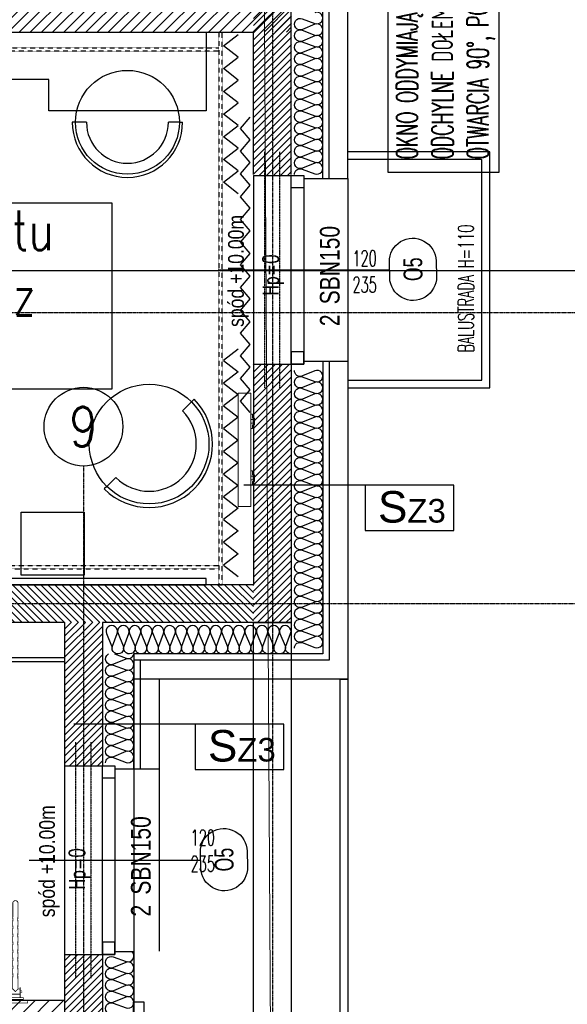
# Model space of a CAD drawing. Header units: millimetres. Extents: x 69081 to 158617, y -37521 to -9534.
# Tile 214 of 256: x 114498 to 114845, y -20803 to -20178. Entities that reach past the tile are written whole.
import ezdxf
from ezdxf.enums import TextEntityAlignment as Align

# ---------------------------------------------------------------- set-up
doc = ezdxf.new("R2010")
doc.units = ezdxf.units.MM
for name, pattern in [('CONTINOUS', [0]), ('DO', [0.8, 0.6, -0.1, 0, -0.1]), ('DP', [0.5, 0.3, -0.2]), ('HIDDEN', [0.375, 0.25, -0.125]), ('KRESKOWA-SREDNIA', [0.2, 0.12, -0.08])]:
    doc.linetypes.add(name, pattern=pattern)
for name, color, linetype in [('0_oświetlenie', 7, 'Continuous'), ('A-----SZ', 8, 'Continuous'), ('A-ARM', 8, 'Continuous'), ('A-BUD-MA-MATERIALY', 8, 'Continuous'), ('A-MEB', 8, 'Continuous'), ('A-OSI', 8, 'DO'), ('A-SCI', 7, 'Continuous'), ('A_GSA_GK', 2, 'Continuous'), ('AM DRZWI ZEWN', 1, 'Continuous'), ('BA_ARM', 8, 'Continuous'), ('BA_okn', 7, 'Continuous'), ('BA_okp', 2, 'Continuous'), ('BA_okw', 1, 'DP'), ('BA_sym', 7, 'Continuous'), ('BA_txs', 2, 'Continuous'), ('BA_WIC', 1, 'Continuous'), ('BI_sym', 7, 'Continuous'), ('BZ_sym', 7, 'Continuous'), ('BZ_WIC', 1, 'Continuous'), ('JS_OLKA KONSTR', 231, 'Continuous'), ('JS_p.poż.', 240, 'Continuous'), ('Nadproża', 5, 'DO'), ('Oddymianie', 230, 'HIDDEN'), ('podciagi i nadproza', 3, 'DP'), ('R-----OP', 1, 'Continuous')]:
    doc.layers.add(name, color=color, linetype=linetype)
doc.layers.add('IS_Grzejnik', color=15, linetype='Continuous', lineweight=5)
doc.layers.add('OPIS', color=7, linetype='Continuous', lineweight=25)
doc.styles.add('Arial', font='l_10646.ttf')
doc.styles.add('BIKTS', font='bikromsw.shx', dxfattribs={"width": 0.85})
doc.styles.add('ROMANS', font='romans.shx', dxfattribs={"height": 1})
doc.styles.add('WYM--ROMANSSHX-08', font='ROMANS.SHX', dxfattribs={"width": 0.8})

# ---------------------------------------------------------------- blocks, each defined once
blk = doc.blocks.new('poręcz60u')
at = {"layer": 'BA_ARM'}
for points, const_width in [([(-0.61, 7.77), (-0.61, -7.77), (-2.36, -7.77), (-2.36, 7.77), (-0.61, 7.77)], 0.537), ([(0, 5.08), (1.02, 5.08), (1.02, -5.08), (0, -5.08), (0, 5.08)], 0.537), ([(1.02, 3.05), (7.62, 3.05)], 0.537), ([(3.22, -3.01), (3.22, 3.05)], 0.537), ([(4.13, 3.33), (5.65, 3.33), (5.65, 3.84), (4.13, 3.84), (4.13, 3.33)], 0.108), ([(4.34, 3.86), (4.34, 3.86), (4.34, 3.92), (4.35, 3.98), (4.36, 4.03), (4.38, 4.08), (4.4, 4.13), (4.43, 4.17), (4.46, 4.22), (4.5, 4.25), (4.54, 4.29), (4.58, 4.32), (4.63, 4.35), (4.67, 4.37), (4.72, 4.39), (4.78, 4.41), (4.83, 4.41), (4.89, 4.42), (4.94, 4.41), (5, 4.41), (5.05, 4.39), (5.1, 4.37), (5.15, 4.35), (5.2, 4.32), (5.24, 4.29), (5.28, 4.25), (5.31, 4.22), (5.35, 4.17), (5.37, 4.13), (5.4, 4.08), (5.42, 4.03), (5.43, 3.98), (5.44, 3.92)], 0.108), ([(4.49, 3.85), (4.49, 3.35)], 0.108), ([(12.83, -1.68), (6.59, -1.68), (4.93, 0.05), (6.58, 1.68)], 0.537), ([(5.29, 3.85), (5.29, 3.35)], 0.108), ([(6.57, 1.69), (6.57, 3.05)], 0.537), ([(6.6, 1.68), (12.72, 1.68)], 0.537), ([(12.72, 1.63), (12.72, 1.63), (12.88, 1.62), (13.03, 1.62), (13.19, 1.61), (13.35, 1.6), (13.5, 1.6), (13.66, 1.59), (13.82, 1.59), (13.97, 1.58), (14.13, 1.58), (14.29, 1.57), (14.45, 1.56), (14.6, 1.54), (14.76, 1.52), (14.92, 1.5), (15.07, 1.47), (15.23, 1.43), (15.39, 1.47), (15.55, 1.5), (15.71, 1.53), (15.87, 1.55), (16.03, 1.57), (16.19, 1.59), (16.35, 1.6), (16.51, 1.61), (16.67, 1.62), (16.83, 1.63), (16.99, 1.63), (17.15, 1.63), (17.31, 1.63), (17.47, 1.64), (17.63, 1.64), (17.79, 1.64), (17.94, 1.64), (18.1, 1.64), (18.26, 1.63), (18.42, 1.63), (18.58, 1.63), (18.74, 1.62), (18.9, 1.62), (19.06, 1.61), (19.22, 1.6), (19.38, 1.58), (19.54, 1.57), (19.7, 1.55), (19.86, 1.52), (20.01, 1.5), (20.16, 1.46), (20.31, 1.43), (20.47, 1.46), (20.63, 1.49), (20.79, 1.52), (20.95, 1.55), (21.11, 1.57), (21.27, 1.58), (21.43, 1.6), (21.59, 1.61), (21.75, 1.61), (21.91, 1.62), (22.07, 1.62), (22.23, 1.63), (22.39, 1.63), (22.54, 1.63), (22.7, 1.63), (22.86, 1.63), (23.02, 1.63), (23.18, 1.63), (23.34, 1.63), (23.5, 1.63), (23.66, 1.62), (23.82, 1.62), (23.97, 1.61), (24.13, 1.61), (24.29, 1.6), (24.45, 1.58), (24.61, 1.57), (24.77, 1.55), (24.93, 1.52), (25.08, 1.5), (25.24, 1.46), (25.4, 1.43), (25.56, 1.46), (25.72, 1.5), (25.88, 1.52), (26.04, 1.55), (26.2, 1.57), (26.35, 1.58), (26.51, 1.6), (26.67, 1.61), (26.83, 1.61), (26.99, 1.62), (27.15, 1.62), (27.31, 1.63), (27.47, 1.63), (27.62, 1.63), (27.78, 1.63), (27.94, 1.63), (28.1, 1.63), (28.26, 1.63), (28.42, 1.63), (28.58, 1.63), (28.74, 1.62), (28.9, 1.62), (29.06, 1.61), (29.22, 1.61), (29.37, 1.6), (29.53, 1.58), (29.69, 1.57), (29.85, 1.55), (30.01, 1.52), (30.17, 1.5), (30.33, 1.46), (30.49, 1.43), (30.65, 1.46), (30.81, 1.5), (30.97, 1.52), (31.12, 1.55), (31.28, 1.57), (31.44, 1.58), (31.6, 1.6), (31.76, 1.61), (31.92, 1.62), (32.08, 1.62), (32.24, 1.63), (32.39, 1.63), (32.55, 1.63), (32.71, 1.63), (32.87, 1.63), (33.03, 1.63), (33.19, 1.63), (33.34, 1.63), (33.5, 1.63), (33.66, 1.63), (33.82, 1.63), (33.98, 1.62), (34.14, 1.62), (34.29, 1.61), (34.45, 1.6), (34.61, 1.58), (34.77, 1.57), (34.93, 1.55), (35.09, 1.52), (35.24, 1.5), (35.4, 1.46), (35.56, 1.43), (35.72, 1.46), (35.87, 1.5), (36.03, 1.52), (36.19, 1.55), (36.35, 1.57), (36.51, 1.58), (36.66, 1.6), (36.82, 1.61), (36.98, 1.62), (37.14, 1.62), (37.3, 1.63), (37.46, 1.63), (37.62, 1.63), (37.78, 1.63), (37.94, 1.63), (38.1, 1.63), (38.26, 1.63), (38.41, 1.63), (38.57, 1.63), (38.73, 1.63), (38.89, 1.63), (39.05, 1.62), (39.2, 1.62), (39.36, 1.61), (39.52, 1.6), (39.68, 1.58), (39.83, 1.57), (39.99, 1.55), (40.15, 1.52), (40.31, 1.5), (40.46, 1.47), (40.62, 1.43), (40.78, 1.47), (40.94, 1.5), (41.1, 1.52), (41.26, 1.55), (41.42, 1.57), (41.58, 1.58), (41.74, 1.6), (41.9, 1.61), (42.06, 1.62), (42.21, 1.62), (42.37, 1.63), (42.53, 1.63), (42.69, 1.63), (42.85, 1.63), (43.01, 1.63), (43.17, 1.63), (43.33, 1.63), (43.49, 1.63), (43.65, 1.63), (43.81, 1.63), (43.97, 1.63), (44.13, 1.62), (44.28, 1.62), (44.44, 1.61), (44.6, 1.6), (44.76, 1.58), (44.92, 1.57), (45.08, 1.55), (45.24, 1.52), (45.4, 1.5), (45.56, 1.47), (45.72, 1.43), (45.87, 1.47), (46.03, 1.5), (46.19, 1.53), (46.34, 1.55), (46.5, 1.57), (46.66, 1.58), (46.82, 1.6), (46.98, 1.61), (47.14, 1.62), (47.3, 1.62), (47.46, 1.63), (47.61, 1.63), (47.77, 1.63), (47.93, 1.63), (48.09, 1.63), (48.25, 1.63), (48.41, 1.63), (48.57, 1.63), (48.72, 1.63), (48.88, 1.63), (49.04, 1.63), (49.2, 1.62), (49.36, 1.62), (49.52, 1.61), (49.67, 1.6), (49.83, 1.58), (49.99, 1.57), (50.15, 1.55), (50.31, 1.53), (50.46, 1.5), (50.62, 1.47), (50.78, 1.43), (50.94, 1.47), (51.1, 1.5), (51.26, 1.53), (51.42, 1.55), (51.58, 1.57), (51.74, 1.59), (51.9, 1.6), (52.06, 1.61), (52.22, 1.62), (52.38, 1.62), (52.54, 1.63), (52.7, 1.63), (52.86, 1.63), (53.02, 1.63), (53.18, 1.63)], 0.537), ([(12.71, 0.98), (12.71, -1.05)], 0.108), ([(15.25, 1.43), (15.25, 0.62)], 0.108), ([(17.79, 0.98), (17.79, -1.05)], 0.108), ([(20.33, 1.43), (20.33, 0.62)], 0.108), ([(22.87, 0.98), (22.87, -1.05)], 0.108), ([(25.41, 1.43), (25.41, 0.62)], 0.108), ([(27.94, 0.98), (27.94, -1.05)], 0.108), ([(30.48, 1.43), (30.48, 0.62)], 0.108), ([(33.02, 0.98), (33.02, -1.05)], 0.108), ([(35.56, 1.43), (35.56, 0.62)], 0.108), ([(38.1, 0.98), (38.1, -1.05)], 0.108), ([(40.64, 1.43), (40.64, 0.62)], 0.108), ([(43.18, 0.98), (43.18, -1.05)], 0.108), ([(45.72, 1.43), (45.72, 0.62)], 0.108), ([(48.26, 0.98), (48.26, -1.05)], 0.108), ([(50.8, 1.43), (50.8, 0.62)], 0.108), ([(52.35, 1.67), (61.01, 1.67), (61.01, 1.67), (61.18, 1.67), (61.35, 1.64), (61.51, 1.6), (61.67, 1.54), (61.81, 1.47), (61.95, 1.38), (62.08, 1.28), (62.19, 1.17), (62.3, 1.05), (62.39, 0.92), (62.47, 0.78), (62.54, 0.63), (62.59, 0.47), (62.63, 0.31), (62.65, 0.14), (62.66, -0.04), (62.65, -0.21), (62.62, -0.38), (62.58, -0.54), (62.52, -0.69), (62.45, -0.83), (62.37, -0.97), (62.28, -1.09), (62.17, -1.21), (62.05, -1.31), (61.93, -1.4), (61.79, -1.48), (61.65, -1.55), (61.5, -1.6), (61.34, -1.64), (61.18, -1.66), (52.37, -1.67)], 0.537), ([(53.33, 0.98), (53.33, -1.05)], 0.108), ([(1.02, -3.05), (7.62, -3.05)], 0.537), ([(4.13, -3.84), (5.65, -3.84), (5.65, -3.33), (4.13, -3.33), (4.13, -3.84)], 0.108), ([(4.34, -3.86), (4.34, -3.86), (4.34, -3.92), (4.35, -3.97), (4.36, -4.03), (4.38, -4.08), (4.4, -4.12), (4.43, -4.17), (4.46, -4.21), (4.5, -4.25), (4.54, -4.29), (4.58, -4.32), (4.63, -4.35), (4.67, -4.37), (4.72, -4.39), (4.78, -4.4), (4.83, -4.41), (4.89, -4.41), (4.94, -4.41), (5, -4.4), (5.05, -4.39), (5.1, -4.37), (5.15, -4.35), (5.2, -4.32), (5.24, -4.29), (5.28, -4.25), (5.31, -4.21), (5.35, -4.17), (5.37, -4.12), (5.4, -4.08), (5.42, -4.03), (5.43, -3.97), (5.44, -3.92)], 0.108), ([(4.49, -3.84), (4.49, -3.34)], 0.108), ([(5.29, -3.84), (5.29, -3.34)], 0.108), ([(6.57, -3.01), (6.57, -1.68)], 0.537), ([(12.69, -1.71), (12.69, -1.71), (12.85, -1.71), (13.01, -1.71), (13.17, -1.71), (13.33, -1.71), (13.49, -1.7), (13.65, -1.7), (13.81, -1.69), (13.97, -1.69), (14.13, -1.67), (14.29, -1.66), (14.45, -1.64), (14.61, -1.62), (14.77, -1.6), (14.93, -1.57), (15.09, -1.54), (15.25, -1.51), (15.4, -1.54), (15.55, -1.57), (15.7, -1.6), (15.86, -1.62), (16.02, -1.64), (16.18, -1.66), (16.34, -1.67), (16.5, -1.68), (16.66, -1.69), (16.82, -1.7), (16.98, -1.7), (17.14, -1.71), (17.31, -1.71), (17.47, -1.71), (17.63, -1.71), (17.79, -1.71), (17.94, -1.71), (18.1, -1.71), (18.25, -1.71), (18.41, -1.71), (18.57, -1.7), (18.73, -1.7), (18.89, -1.69), (19.04, -1.69), (19.2, -1.68), (19.36, -1.66), (19.52, -1.65), (19.68, -1.63), (19.83, -1.6), (19.99, -1.58), (20.15, -1.55), (20.3, -1.51), (20.46, -1.55), (20.62, -1.58), (20.78, -1.61), (20.94, -1.63), (21.1, -1.65), (21.26, -1.66), (21.42, -1.68), (21.58, -1.69), (21.74, -1.7), (21.9, -1.7), (22.06, -1.71), (22.21, -1.71), (22.37, -1.71), (22.53, -1.71), (22.69, -1.71), (22.85, -1.71), (23.01, -1.71), (23.17, -1.71), (23.33, -1.71), (23.49, -1.71), (23.65, -1.71), (23.81, -1.7), (23.96, -1.7), (24.12, -1.69), (24.28, -1.68), (24.44, -1.66), (24.6, -1.65), (24.76, -1.63), (24.92, -1.61), (25.08, -1.58), (25.24, -1.55), (25.39, -1.51), (25.55, -1.55), (25.71, -1.58), (25.87, -1.6), (26.03, -1.63), (26.19, -1.65), (26.35, -1.66), (26.5, -1.68), (26.66, -1.69), (26.82, -1.7), (26.98, -1.7), (27.13, -1.71), (27.29, -1.71), (27.45, -1.71), (27.6, -1.71), (27.76, -1.71), (27.92, -1.71), (28.08, -1.71), (28.24, -1.71), (28.4, -1.71), (28.56, -1.71), (28.72, -1.71), (28.88, -1.7), (29.04, -1.7), (29.2, -1.69), (29.36, -1.68), (29.52, -1.66), (29.69, -1.65), (29.85, -1.63), (30.01, -1.6), (30.17, -1.58), (30.33, -1.55), (30.49, -1.51), (30.65, -1.55), (30.8, -1.58), (30.96, -1.6), (31.12, -1.63), (31.28, -1.65), (31.44, -1.66), (31.59, -1.68), (31.75, -1.69), (31.91, -1.7), (32.07, -1.7), (32.22, -1.71), (32.38, -1.71), (32.54, -1.71), (32.7, -1.71), (32.85, -1.71), (33.01, -1.71), (33.17, -1.71), (33.33, -1.71), (33.49, -1.71), (33.65, -1.71), (33.81, -1.71), (33.97, -1.7), (34.13, -1.7), (34.29, -1.69), (34.45, -1.68), (34.61, -1.66), (34.77, -1.65), (34.93, -1.63), (35.09, -1.6), (35.25, -1.58), (35.41, -1.54), (35.57, -1.51), (35.72, -1.54), (35.88, -1.58), (36.04, -1.6), (36.2, -1.63), (36.36, -1.65), (36.52, -1.66), (36.67, -1.68), (36.83, -1.69), (36.99, -1.7), (37.15, -1.7), (37.31, -1.71), (37.47, -1.71), (37.62, -1.71), (37.78, -1.71), (37.94, -1.71), (38.1, -1.71), (38.26, -1.71), (38.42, -1.71), (38.57, -1.71), (38.73, -1.71), (38.89, -1.71), (39.05, -1.7), (39.21, -1.69), (39.36, -1.69), (39.52, -1.68), (39.68, -1.66), (39.84, -1.65), (40, -1.63), (40.16, -1.6), (40.31, -1.58), (40.47, -1.54), (40.63, -1.51), (40.79, -1.54), (40.95, -1.58), (41.11, -1.6), (41.27, -1.63), (41.42, -1.65), (41.58, -1.66), (41.74, -1.68), (41.9, -1.69), (42.06, -1.69), (42.22, -1.7), (42.38, -1.7), (42.54, -1.71), (42.69, -1.71), (42.85, -1.71), (43.01, -1.71), (43.17, -1.71), (43.33, -1.71), (43.49, -1.71), (43.65, -1.71), (43.81, -1.71), (43.96, -1.7), (44.12, -1.7), (44.28, -1.69), (44.44, -1.69), (44.6, -1.68), (44.76, -1.66), (44.92, -1.65), (45.07, -1.63), (45.23, -1.6), (45.39, -1.58), (45.55, -1.54), (45.71, -1.51), (45.87, -1.54), (46.03, -1.58), (46.19, -1.6), (46.34, -1.63), (46.5, -1.65), (46.66, -1.66), (46.82, -1.67), (46.98, -1.69), (47.14, -1.69), (47.3, -1.7), (47.46, -1.7), (47.61, -1.71), (47.77, -1.71), (47.93, -1.71), (48.09, -1.71), (48.25, -1.71), (48.41, -1.71), (48.57, -1.71), (48.72, -1.71), (48.88, -1.71), (49.04, -1.7), (49.2, -1.7), (49.36, -1.69), (49.52, -1.69), (49.67, -1.67), (49.83, -1.66), (49.99, -1.64), (50.15, -1.63), (50.31, -1.6), (50.46, -1.57), (50.62, -1.54), (50.78, -1.51), (50.94, -1.54), (51.1, -1.57), (51.26, -1.6), (51.42, -1.63), (51.58, -1.64), (51.74, -1.66), (51.9, -1.67), (52.06, -1.69), (52.21, -1.69), (52.37, -1.7), (52.53, -1.7), (52.69, -1.71), (52.85, -1.71), (53.01, -1.71), (53.17, -1.71)], 0.537), ([(15.25, -0.69), (15.25, -1.5)], 0.108), ([(20.33, -0.69), (20.33, -1.5)], 0.108), ([(25.41, -0.69), (25.41, -1.5)], 0.108), ([(30.48, -0.69), (30.48, -1.5)], 0.108), ([(35.56, -0.69), (35.56, -1.5)], 0.108), ([(40.64, -0.69), (40.64, -1.5)], 0.108), ([(45.72, -0.69), (45.72, -1.5)], 0.108), ([(50.8, -0.69), (50.8, -1.5)], 0.108)]:
    blk.add_lwpolyline(points, dxfattribs=dict(at, const_width=const_width))
blk = doc.blocks.new('enr')
blk.add_circle((0, 0), 0.5)
at = {"style": 'ROMANS', "width": 0.85}
blk.add_attdef('NR', text='', height=0.5, dxfattribs=at).set_placement((0, 0), align=Align.MIDDLE_CENTER)
blk = doc.blocks.new('osie')
at = {"layer": 'A-OSI'}
for p, q in [((20573.6, -41234.89), (20573.6, -44525.44)), ((17717.4, -43202.43), (20818.3, -43202.43)), ((20453.6, -43300.04), (20453.6, -44525.44)), ((17574.24, -43387.43), (20818.3, -43387.43))]:
    blk.add_line(p, q, dxfattribs=at)
at = {"layer": 'BI_sym', "xscale": 50, "yscale": 50, "zscale": 50}
blk.add_blockref('enr', (20453.6, -43275.04), dxfattribs=at).add_auto_attribs({'NR': '9'})
blk = doc.blocks.new('symnadpr')
at = {"style": 'BIKTS', "width": 0.8}
blk.add_attdef('SZT_NADPR', text='', height=25, dxfattribs=at).set_placement((-48.7, -11.7), align=Align.RIGHT)
blk.add_attdef('NAZNADPR', (-42.6, -11.7), '', height=25, dxfattribs=at)
blk = doc.blocks.new('A$C04435ce7')
at = {"layer": 'Nadproża', "ltscale": 0.75}
for p, q in [((3969.1, 1053.37), (3969.1, 903.37)), ((3978.68, 1053.37), (3978.68, 903.37)), ((3849.1, 678.37), (3849.1, 528.37)), ((3858.68, 678.37), (3858.68, 528.37))]:
    blk.add_line(p, q, dxfattribs=at)
at = {"layer": 'podciagi i nadproza'}
blk.add_lwpolyline([(3962.09, 754.37), (3986.09, 754.37), (3986.09, 53.37), (3962.09, 53.37)], close=True, dxfattribs=at)
at = {"layer": 'BZ_sym'}
ref = blk.add_blockref('symnadpr', (4010.52, 977.98), dxfattribs=dict(at, xscale=0.5, yscale=0.5, zscale=0.5, rotation=90))
ref.add_attrib('naznadpr', 'SBN150', (4016.77, 956.48), dxfattribs={"height": 12.5, "rotation": 90, "style": 'BIKTS', "width": 0.8})
ref.add_attrib('szt_nadpr', '2', dxfattribs={"height": 12.5, "rotation": 90, "style": 'BIKTS', "width": 0.8}).set_placement((4016.77, 950.03), align=Align.RIGHT)
ref = blk.add_blockref('symnadpr', (3890.52, 602.98), dxfattribs=dict(at, xscale=0.5, yscale=0.5, zscale=0.5, rotation=90))
ref.add_attrib('naznadpr', 'SBN150', (3896.77, 581.48), dxfattribs={"height": 12.5, "rotation": 90, "style": 'BIKTS', "width": 0.8})
ref.add_attrib('szt_nadpr', '2', dxfattribs={"height": 12.5, "rotation": 90, "style": 'BIKTS', "width": 0.8}).set_placement((3896.77, 575.03), align=Align.RIGHT)
at = {"layer": 'OPIS', "char_height": 10, "width": 160, "attachment_point": 1, "rotation": 90, "style": 'WYM--ROMANSSHX-08'}
for insert in [(3945.93, 942.11), (3825.93, 567.11)]:
    blk.add_mtext('{\\fArial|b0|i0|c238|p34;spód +10.00m}', dxfattribs=dict(at, insert=insert))
blk = doc.blocks.new('grzejniki pietro 2')
at = {"layer": 'IS_Grzejnik', "extrusion": (0, 0, -1), "elevation": -289.1}
blk.add_lwpolyline([(-20624.45, -42678.27), (-20624.47, -42750.27), (-20616.47, -42750.28), (-20616.45, -42678.28)], close=True, dxfattribs=at)
at = {"layer": 'IS_Grzejnik', "elevation": 289.1}
for points in [[(20624.45, -42691.77), (20624.45, -42695.11), (20625.85, -42695.11), (20625.85, -42697.44), (20624.45, -42697.44), (20624.45, -42700.77), (20625.45, -42700.77), (20625.45, -42698.44), (20626.85, -42698.44), (20626.85, -42694.11), (20625.45, -42694.11), (20625.45, -42691.77)], [(20624.46, -42727.77), (20624.46, -42731.11), (20625.86, -42731.11), (20625.86, -42733.44), (20624.46, -42733.44), (20624.46, -42736.77), (20625.46, -42736.77), (20625.46, -42734.44), (20626.86, -42734.44), (20626.86, -42730.11), (20625.46, -42730.11), (20625.46, -42727.77)]]:
    blk.add_lwpolyline(points, close=True, dxfattribs=at)
blk = doc.blocks.new('symdrz')
blk.add_lwpolyline([(-10, -30, -1), (-10, 30), (10, 30, -1), (10, -30)], format="xyb", close=True)
at = {"style": 'BIKTS', "width": 0.8}
blk.add_attdef('SZERDRZ', text='', height=25, dxfattribs=at).set_placement((77.1, 8.8), align=Align.CENTER)
blk.add_attdef('SYMDRZ', text='', height=25, dxfattribs=at).set_placement((0, 0), align=Align.MIDDLE)
blk.add_attdef('WYSDRZ', text='', height=25, dxfattribs=at).set_placement((77.1, -9.5), align=Align.TOP_CENTER)
blk = doc.blocks.new('A$C3901f979')
at = {"layer": 'AM DRZWI ZEWN'}
ref = blk.add_blockref('symdrz', (3909.49, 1054.85), dxfattribs=dict(at, xscale=0.4950000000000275, yscale=0.4950000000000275, zscale=0.4950000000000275, rotation=91.31345348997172))
ref.add_attrib('Symdrz', 'O5', dxfattribs={"layer": 'BA_sym', "height": 12, "rotation": 91.31345, "style": 'BIKTS', "width": 0.7}).set_placement((3909.49, 1054.85), align=Align.MIDDLE_CENTER)
ref = blk.add_blockref('symdrz', (3789.51, 679.85), dxfattribs=dict(at, xscale=0.4950000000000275, yscale=0.4950000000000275, zscale=0.4950000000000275, rotation=91.31345348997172))
ref.add_attrib('Symdrz', 'O5', dxfattribs={"layer": 'BA_sym', "height": 12, "rotation": 91.31345, "style": 'BIKTS', "width": 0.7}).set_placement((3789.51, 679.85), align=Align.MIDDLE_CENTER)

msp = doc.modelspace()

# ---------------------------------------------------------------- hatches: boundary and pattern name
at = {"layer": 'A-----SZ'}
h = msp.add_hatch(dxfattribs=at)
h.set_pattern_fill('ANSI31', color=256, angle=0.0000002)
h.set_pattern_definition([(45, (84993.599, -182.1832), (-2.24506404, 2.24506402), [])])
h.paths.add_polyline_path([(114646.1814, -20136.0849), (114670.1814, -20136.0849), (114670.1814, -20276.5849), (114646.1814, -20276.5849)])
h = msp.add_hatch(dxfattribs=at)
h.set_pattern_fill('ANSI31', color=256, angle=270.0000002)
h.set_pattern_definition([(315, (134600.083, 9115.9974), (2.24506402, 2.24506404), [])])
h.paths.add_polyline_path([(114646.1814, -20536.5849), (114646.1814, -20560.5849), (113982.6415, -20560.5941), (113982.6415, -20536.5941), (113996.1814, -20536.5849), (113996.1415, -20338.5941), (114020.1415, -20338.5941), (114020.1814, -20536.5849)])
h = msp.add_hatch(dxfattribs=at)
h.set_pattern_fill('ANSI31', color=256, angle=0.0000002)
h.set_pattern_definition([(45, (84993.599, -442.6832), (-2.24506404, 2.24506402), [])])
h.paths.add_polyline_path([(114646.1814, -20396.5849), (114670.1814, -20396.5849), (114670.1814, -20560.5849), (114646.1814, -20560.5849)])
h = msp.add_hatch(dxfattribs=at)
h.set_pattern_fill('ANSI31', color=256, angle=0.0000002)
h.set_pattern_definition([(45, (84872.62, -606.9116), (-2.24506404, 2.24506402), [])])
h.paths.add_polyline_path([(114526.1814, -20560.5849), (114550.1814, -20560.5849), (114550.1814, -20651.5849), (114526.1814, -20651.5849)])
h = msp.add_hatch(dxfattribs=at)
h.set_pattern_fill('ANSI31', color=256, angle=0.0000002)
h.set_pattern_definition([(45, (84872.62, -817.6832), (-2.24506404, 2.24506402), [])])
h.paths.add_polyline_path([(114526.1814, -20771.5849), (114550.1814, -20771.5849), (114550.1814, -20851.5849), (114526.1814, -20851.5849)])
h = msp.add_hatch(dxfattribs=at)
h.set_pattern_fill('ANSI31', color=256, scale=2)
h.set_pattern_definition([(45, (82698.275, 15253.8414), (-4.4901281, 4.4901281), [])])
h.paths.add_polyline_path([(114526.1415, -20800.5941), (114226.1415, -20800.5941), (114226.1415, -20791.5941), (114214.1415, -20791.5941), (114214.1415, -20844.5075), (114226.1415, -20844.5075), (114226.1415, -20812.5941), (114526.1415, -20812.5941)])
h.paths.add_polyline_path([(114226.1415, -20947.5075), (114214.1415, -20947.5075), (114214.1415, -21261.5941), (114226.1415, -21261.5941)])
at = {"layer": 'JS_p.poż.'}
h = msp.add_hatch(dxfattribs=at)
h.set_pattern_fill('ANSI31', color=256, scale=40, style=0)
h.set_pattern_definition([(45, (93330.235, -5855.9077), (-3.5355339, 3.5355339), [])])
h.paths.add_polyline_path([(114670.1415, -20185.5941), (114670.1415, -20161.607), (114020.1415, -20161.5941), (113996.1415, -20185.5941)])

# ---------------------------------------------------------------- linework, layer by layer
at = {"color": 5, "elevation": 905.9057}
msp.add_lwpolyline([(114083.1242, -19266.7859), (117047.6443, -19266.7859), (117047.6443, -20337.187), (114083.1242, -20337.187)], close=True, dxfattribs=at)
at = {"layer": '0_oświetlenie', "color": 7, "lineweight": 5, "elevation": 1}
msp.add_lwpolyline([(111353.9326, -21359.284), (114660.1136, -21359.284), (114644.1136, -18638.284), (113105.1136, -18638.284), (113105.1136, -19854.284), (112602.3789, -19854.284), (112319.9319, -18630.8715), (110820.3763, -18977.0712), (111353.9326, -21359.284)], dxfattribs=at)
at = {"layer": '0_oświetlenie'}
msp.add_lwpolyline([(114569.6281, -20821.8694), (114576.6281, -20821.8694), (114576.6281, -20801.8694), (114569.6281, -20801.8694)], close=True, dxfattribs=at)
at = {"layer": 'A-BUD-MA-MATERIALY'}
for points in [[(114672.1412, -20275.9723, -0.52350852), (114677.1004, -20272.5339), (114685.183, -20275.5607, 1.47258809), (114685.0506, -20268.7364), (114677.2328, -20272.015, -1.47258809), (114677.1004, -20265.1908), (114685.183, -20268.2175, 1.47258809), (114685.0506, -20261.3932), (114677.2328, -20264.6719, -1.47258809), (114677.1004, -20257.8476), (114685.183, -20260.8744, 1.47258809), (114685.0506, -20254.0501), (114677.2328, -20257.3287, -1.47258809), (114677.1004, -20250.5045), (114685.183, -20253.5312, 1.47258809), (114685.0506, -20246.7069), (114677.2328, -20249.9856, -1.47258809), (114677.1004, -20243.1613), (114685.183, -20246.1881, 1.47258809), (114685.0506, -20239.3638), (114677.2328, -20242.6424, -1.47258809), (114677.1004, -20235.8182), (114685.183, -20238.8449, 1.47258809), (114685.0506, -20232.0206), (114677.2328, -20235.2993, -1.47258809), (114677.1004, -20228.475), (114685.183, -20231.5017, 1.47258809), (114685.0506, -20224.6775), (114677.2328, -20227.9561, -1.47258809), (114677.1004, -20221.1319), (114685.183, -20224.1586, 1.47258809), (114685.0506, -20217.3343), (114677.2328, -20220.613, -1.47258809), (114677.1004, -20213.7887), (114685.183, -20216.8154, 1.47258809), (114685.0506, -20209.9912), (114677.2328, -20213.2698, -1.47258809), (114677.1004, -20206.4456), (114685.183, -20209.4723, 1.47258809), (114685.0506, -20202.648), (114677.2328, -20205.9267, -1.47258809), (114677.1004, -20199.1024), (114685.183, -20202.1291, 1.47258809), (114685.0506, -20195.3049), (114677.2328, -20198.5835, -1.47258809), (114677.1004, -20191.7592), (114685.183, -20194.786, 1.47258809), (114685.0506, -20187.9617), (114677.2328, -20191.2404, -1.47258809), (114677.1004, -20184.4161), (114685.183, -20187.4428, 1.47258809), (114685.0506, -20180.6186), (114677.2328, -20183.8972, -1.47258809), (114677.1004, -20177.0729), (114685.183, -20180.0997, 1.47258809), (114685.0506, -20173.2754)], [(114672.1412, -20576.8575, -0.52350852), (114677.1004, -20573.4192), (114685.183, -20576.4459, 1.47258809), (114685.0506, -20569.6216), (114677.2328, -20572.9003, -1.47258809), (114677.1004, -20566.076), (114685.183, -20569.1027, 1.47258809), (114685.0506, -20562.2785), (114677.2328, -20565.5571, -1.47258809), (114677.1004, -20558.7328), (114685.183, -20561.7596, 1.47258809), (114685.0506, -20554.9353), (114677.2328, -20558.214, -1.47258809), (114677.1004, -20551.3897), (114685.183, -20554.4164, 1.47258809), (114685.0506, -20547.5922), (114677.2328, -20550.8708, -1.47258809), (114677.1004, -20544.0465), (114685.183, -20547.0733, 1.47258809), (114685.0506, -20540.249), (114677.2328, -20543.5277, -1.47258809), (114677.1004, -20536.7034), (114685.183, -20539.7301, 1.47258809), (114685.0506, -20532.9059), (114677.2328, -20536.1845, -1.47258809), (114677.1004, -20529.3602), (114685.183, -20532.387, 1.47258809), (114685.0506, -20525.5627), (114677.2328, -20528.8414, -1.47258809), (114677.1004, -20522.0171), (114685.183, -20525.0438, 1.47258809), (114685.0506, -20518.2196), (114677.2328, -20521.4982, -1.47258809), (114677.1004, -20514.6739), (114685.183, -20517.7007, 1.47258809), (114685.0506, -20510.8764), (114677.2328, -20514.1551, -1.47258809), (114677.1004, -20507.3308), (114685.183, -20510.3575, 1.47258809), (114685.0506, -20503.5333), (114677.2328, -20506.8119, -1.47258809), (114677.1004, -20499.9876), (114685.183, -20503.0144, 1.47258809), (114685.0506, -20496.1901), (114677.2328, -20499.4688, -1.47258809), (114677.1004, -20492.6445), (114685.183, -20495.6712, 1.47258809), (114685.0506, -20488.847), (114677.2328, -20492.1256, -1.47258809), (114677.1004, -20485.3013), (114685.183, -20488.3281, 1.47258809), (114685.0506, -20481.5038), (114677.2328, -20484.7824, -1.47258809), (114677.1004, -20477.9582), (114685.183, -20480.9849, 1.47258809), (114685.0506, -20474.1606), (114677.2328, -20477.4393, -1.47258809), (114677.1004, -20470.615), (114685.183, -20473.6418, 1.47258809), (114685.0506, -20466.8175), (114677.2328, -20470.0961, -1.47258809), (114677.1004, -20463.2719), (114685.183, -20466.2986, 1.47258809), (114685.0506, -20459.4743), (114677.2328, -20462.753, -1.47258809), (114677.1004, -20455.9287), (114685.183, -20458.9555, 1.47258809), (114685.0506, -20452.1312), (114677.2328, -20455.4098, -1.47258809), (114677.1004, -20448.5856), (114685.183, -20451.6123, 1.47258809), (114685.0506, -20444.788), (114677.2328, -20448.0667, -1.47258809), (114677.1004, -20441.2424), (114685.183, -20444.2692, 1.47258809), (114685.0506, -20437.4449), (114677.2328, -20440.7235, -1.47258809), (114677.1004, -20433.8993), (114685.183, -20436.926, 1.47258809), (114685.0506, -20430.1017), (114677.2328, -20433.3804, -1.47258809), (114677.1004, -20426.5561), (114685.183, -20429.5829, 1.47258809), (114685.0506, -20422.7586), (114677.2328, -20426.0372, -1.47258809), (114677.1004, -20419.213), (114685.183, -20422.2397, 1.47258809), (114685.0506, -20415.4154), (114677.2328, -20418.6941, -1.47258809), (114677.1004, -20411.8698), (114685.183, -20414.8966, 1.47258809), (114685.0506, -20408.0723), (114677.2328, -20411.3509, -1.47258809), (114677.1004, -20404.5267), (114685.183, -20407.5534, 1.47258809), (114685.0506, -20400.7291), (114677.2328, -20404.0078, -0.55167917), (114672.1456, -20400.4434)], [(114670.1415, -20580.5941, -0.52350852), (114666.7031, -20575.6349), (114669.7298, -20567.5523, 1.47258809), (114662.9056, -20567.6847), (114666.1842, -20575.5026, -1.47258809), (114659.3599, -20575.6349), (114662.3867, -20567.5523, 1.47258809), (114655.5624, -20567.6847), (114658.841, -20575.5026, -1.47258809), (114652.0168, -20575.6349), (114655.0435, -20567.5523, 1.47258809), (114648.2192, -20567.6847), (114651.4979, -20575.5026, -1.47258809), (114644.6736, -20575.6349), (114647.7004, -20567.5523, 1.47258809), (114640.8761, -20567.6847), (114644.1547, -20575.5026, -1.47258809), (114637.3305, -20575.6349), (114640.3572, -20567.5523, 1.47258809), (114633.5329, -20567.6847), (114636.8116, -20575.5026, -1.47258809), (114629.9873, -20575.6349), (114633.0141, -20567.5523, 1.47258809), (114626.1898, -20567.6847), (114629.4684, -20575.5026, -1.47258809), (114622.6442, -20575.6349), (114625.6709, -20567.5523, 1.47258809), (114618.8466, -20567.6847), (114622.1253, -20575.5026, -1.47258809), (114615.301, -20575.6349), (114618.3278, -20567.5523, 1.47258809), (114611.5035, -20567.6847), (114614.7821, -20575.5026, -1.47258809), (114607.9579, -20575.6349), (114610.9846, -20567.5523, 1.47258809), (114604.1603, -20567.6847), (114607.439, -20575.5026, -1.47258809), (114600.6147, -20575.6349), (114603.6415, -20567.5523, 1.47258809), (114596.8172, -20567.6847), (114600.0958, -20575.5026, -1.47258809), (114593.2716, -20575.6349), (114596.2983, -20567.5523, 1.47258809), (114589.474, -20567.6847), (114592.7527, -20575.5026, -1.47258809), (114585.9284, -20575.6349), (114588.9552, -20567.5523, 1.47258809), (114582.1309, -20567.6847), (114585.4095, -20575.5026, -1.47258809), (114578.5853, -20575.6349), (114581.612, -20567.5523, 1.47258809), (114574.7877, -20567.6847), (114578.0664, -20575.5026, -1.47258809), (114571.2421, -20575.6349), (114574.2688, -20567.5523, 1.47258809), (114567.4446, -20567.6847), (114570.7232, -20575.5026, -1.47258809), (114563.899, -20575.6349), (114566.9257, -20567.5523, 1.47258809), (114560.1014, -20567.6847), (114563.3801, -20575.5026, -1.47258809), (114556.5558, -20575.6349), (114559.5825, -20567.5523, 1.47258809), (114552.7583, -20567.6847), (114556.0369, -20575.5026, -0.0996027), (114556.3226, -20576.9225, -0.0996027)], [(114552.1412, -20649.8575, -0.52350852), (114557.1004, -20646.4192), (114565.183, -20649.4459, 1.47258809), (114565.0506, -20642.6216), (114557.2328, -20645.9003, -1.47258809), (114557.1004, -20639.076), (114565.183, -20642.1027, 1.47258809), (114565.0506, -20635.2785), (114557.2328, -20638.5571, -1.47258809), (114557.1004, -20631.7328), (114565.183, -20634.7596, 1.47258809), (114565.0506, -20627.9353), (114557.2328, -20631.214, -1.47258809), (114557.1004, -20624.3897), (114565.183, -20627.4164, 1.47258809), (114565.0506, -20620.5922), (114557.2328, -20623.8708, -1.47258809), (114557.1004, -20617.0465), (114565.183, -20620.0733, 1.47258809), (114565.0506, -20613.249), (114557.2328, -20616.5277, -1.47258809), (114557.1004, -20609.7034), (114565.183, -20612.7301, 1.47258809), (114565.0506, -20605.9059), (114557.2328, -20609.1845, -1.47258809), (114557.1004, -20602.3602), (114565.183, -20605.387, 1.47258809), (114565.0506, -20598.5627), (114557.2328, -20601.8414, -1.47258809), (114557.1004, -20595.0171), (114565.183, -20598.0438, 1.47258809), (114565.0506, -20591.2196), (114557.2328, -20594.4982, -1.47258809), (114557.1004, -20587.6739), (114565.183, -20590.7007, 1.47258809), (114565.0506, -20583.8764), (114557.2328, -20587.1551, -0.93749556), (114553.9691, -20580.5941, -0.93749556)], [(114557.8036, -20580.5941), (114565.183, -20583.3575, 0.46597021), (114570.0796, -20580.5941, 0.46597021)], [(114557.2328, -20809.1845, -1.47258809), (114557.1004, -20802.3602), (114565.183, -20805.387, 1.47258809), (114565.0506, -20798.5627), (114557.2328, -20801.8414, -1.47258809), (114557.1004, -20795.0171), (114565.183, -20798.0438, 1.47258809), (114565.0506, -20791.2196), (114557.2328, -20794.4982, -1.47258809), (114557.1004, -20787.6739), (114565.183, -20790.7007, 1.47258809), (114565.0506, -20783.8764), (114557.2328, -20787.1551, -1.47258809), (114557.1004, -20780.3308), (114565.183, -20783.3575, 1.47258809), (114565.0506, -20776.5333), (114557.2328, -20779.8119, -1.47258809), (114557.1004, -20772.9876), (114565.183, -20776.0144, 0.8757154), (114568.6128, -20769.5941, 0.8757154)]]:
    msp.add_lwpolyline(points, format="xyb", dxfattribs=at)
at = {"layer": 'A-MEB'}
for p, q in [((114533.0643, -20242.8676), (114531.0643, -20242.8676)), ((114540.0643, -20242.8676), (114533.0643, -20242.8676)), ((114599.0643, -20242.8676), (114592.0643, -20242.8676)), ((114599.0643, -20242.8676), (114601.0643, -20242.8676)), ((114606.7325, -20420.4243), (114601.0328, -20426.124)), ((114606.7325, -20420.4243), (114608.361, -20418.7958)), ((114558.6921, -20468.4647), (114552.9924, -20474.1644)), ((114552.9924, -20474.1644), (114551.3639, -20475.7929))]:
    msp.add_line(p, q, dxfattribs=at)
for points in [[(114336.3044, -20185.5941), (114616.0643, -20185.5941), (114616.0643, -20235.5941), (114516.0643, -20235.5941), (114516.0643, -20215.5941), (114336.3044, -20215.5941), (114336.3044, -20185.5941)], [(114636.3238, -20201.5507), (114627.088, -20194.33), (114636.3238, -20187.1093)], [(114636.3238, -20215.9922), (114627.088, -20208.7715), (114636.3238, -20201.5507)], [(114636.3238, -20230.4337), (114627.088, -20223.2129), (114636.3238, -20215.9922)], [(114636.3238, -20244.8752), (114627.088, -20237.6544), (114636.3238, -20230.4337)], [(114643.8879, -20239.5715), (114637.6521, -20246.7922), (114643.8879, -20254.013)], [(114636.3238, -20259.3166), (114627.088, -20252.0959), (114636.3238, -20244.8752)], [(114643.8879, -20254.013), (114637.6521, -20261.2337), (114643.8879, -20268.4544)], [(114636.3238, -20273.7581), (114627.088, -20266.5374), (114636.3238, -20259.3166)], [(114643.8879, -20268.4544), (114637.6521, -20275.6752), (114643.8879, -20282.8959)], [(114636.3238, -20288.1996), (114627.088, -20280.9789), (114636.3238, -20273.7581)], [(114643.8879, -20282.8959), (114637.6521, -20290.1167), (114643.8879, -20297.3374)], [(114643.8879, -20297.3374), (114637.6521, -20304.5581), (114643.8879, -20311.7789)], [(114643.8879, -20311.7789), (114637.6521, -20318.9996), (114643.8879, -20326.2204)], [(114643.8879, -20326.2204), (114637.6521, -20333.4411), (114643.8879, -20340.6618)], [(114643.8879, -20340.6618), (114637.6521, -20347.8826), (114643.8879, -20355.1033)], [(114643.8879, -20355.1033), (114637.6521, -20362.324), (114643.8879, -20369.5448)], [(114643.8879, -20369.5448), (114637.6521, -20376.7655), (114643.8879, -20383.9863)], [(114636.3238, -20386.9215), (114627.088, -20394.1423), (114636.3238, -20401.363)], [(114643.8879, -20383.9863), (114637.6521, -20391.207), (114643.8879, -20398.4277)], [(114636.3238, -20401.363), (114627.088, -20408.5838), (114636.3238, -20415.8045)], [(114643.8879, -20398.4277), (114637.6521, -20405.6485), (114643.8879, -20412.8692)], [(114643.8879, -20412.8692), (114637.6521, -20420.09), (114643.8879, -20427.3107)], [(114636.3238, -20415.8045), (114627.088, -20423.0252), (114636.3238, -20430.246)], [(114636.3238, -20430.246), (114627.088, -20437.4667), (114636.3238, -20444.6875)], [(114636.3238, -20444.6875), (114627.088, -20451.9082), (114636.3238, -20459.1289)], [(114636.3238, -20459.1289), (114627.088, -20466.3497), (114636.3238, -20473.5704)], [(114636.3238, -20473.5704), (114627.088, -20480.7911), (114636.3238, -20488.0119)], [(114636.3238, -20488.0119), (114627.088, -20495.2326), (114636.3238, -20502.4534)], [(114498.6415, -20490.5941), (114538.6415, -20490.5941), (114538.6415, -20530.5941), (114498.6415, -20530.5941), (114498.6415, -20490.5941)], [(114636.3238, -20502.4534), (114627.088, -20509.6741), (114636.3238, -20516.8948)], [(114636.3238, -20516.8948), (114627.088, -20524.1156), (114636.3238, -20531.3363)]]:
    msp.add_lwpolyline(points, dxfattribs=at)
at = {"layer": 'A-MEB', "linetype": 'KRESKOWA-SREDNIA'}
for points in [[(114624.1415, -20185.5941), (114624.1415, -20536.5941), (114626.1415, -20536.5941), (114626.1415, -20185.5941)], [(114624.1415, -20197.5941), (114287.1415, -20197.5941), (114287.1415, -20195.5941), (114624.1415, -20195.5941)], [(114624.1415, -20524.5941), (114237.1415, -20524.5941), (114237.1415, -20526.5941), (114624.1415, -20526.5941)]]:
    msp.add_lwpolyline(points, dxfattribs=at)
at = {"layer": 'A-MEB'}
msp.add_lwpolyline([(114247.1415, -20532.5941), (114247.1415, -20536.5941), (114616.1415, -20536.5941), (114616.1415, -20532.5941)], close=True, dxfattribs=at)
for centre, radius in [((114566.0643, -20242.8676), 33), ((114579.8625, -20447.2943), 38)]:
    msp.add_circle(centre, radius, dxfattribs=at)
for centre, radius, start, end in [((114566.0643, -20242.8676), 35, 180, 0), ((114566.0643, -20242.8676), 26, 180, 0), ((114579.8625, -20447.2943), 40.303, 225, 45), ((114579.8625, -20447.2943), 29.9394, 225, 45)]:
    msp.add_arc(centre, radius, start, end, dxfattribs=at)
at = {"layer": 'A-SCI', "color": 4}
for p, q in [((114670.1415, -20276.0941), (114670.1415, -20136.0941)), ((114706.1415, -20278.5941), (114706.1415, -20134.0941)), ((114646.1415, -20276.0941), (114646.1415, -20185.5941)), ((114646.1415, -20276.5941), (114678.1415, -20276.5941)), ((114646.1415, -20396.5941), (114678.1415, -20396.5941)), ((114670.1415, -20396.5941), (114670.1415, -20560.5941)), ((114670.1415, -20560.5941), (114550.1415, -20560.5941)), ((114526.1415, -20651.5941), (114558.1415, -20651.5941)), ((114526.1415, -20771.5941), (114558.1415, -20771.5941))]:
    msp.add_line(p, q, dxfattribs=at)
at = {"layer": 'A-SCI', "color": 5}
msp.add_line((114226.1415, -20800.5941), (114526.1415, -20800.5941), dxfattribs=at)
at = {"layer": 'A-SCI', "color": 4}
for points in [[(114020.1415, -20247.5941), (114020.1415, -20185.5941), (114646.1415, -20185.5941)], [(114646.1415, -20186.0941), (114646.1415, -20185.5941)], [(114646.1415, -20186.0941), (114646.1415, -20185.5941)], [(114678.1415, -20276.5941), (114678.1415, -20278.5941), (114706.1415, -20278.5941)], [(114646.1415, -20396.5941), (114646.1415, -20536.5941), (114020.1415, -20536.5941), (114020.1415, -20346.5941)], [(114706.1415, -20394.5941), (114706.1415, -20596.5941), (114586.1415, -20596.5941), (114570.1415, -20596.5941)], [(114706.1415, -20394.5941), (114706.1415, -20596.5941), (114586.1415, -20596.5941), (114586.1415, -20653.5941)], [(114678.1415, -20396.5941), (114678.1415, -20394.5941), (114706.1415, -20394.5941)], [(114526.1415, -20560.5941), (113982.6415, -20560.5941)], [(114526.1415, -20560.5941), (114526.1415, -20651.5941)], [(114550.1415, -20560.5941), (114550.1415, -20651.5941)], [(114570.1415, -20653.5941), (114570.1415, -20596.5941)], [(114558.1415, -20651.5941), (114558.1415, -20653.5941), (114570.1415, -20653.5941)], [(114558.1415, -20651.5941), (114558.1415, -20653.5941), (114586.1415, -20653.5941)], [(114526.1415, -20771.5941), (114526.1415, -20851.5941)], [(114550.1415, -20771.5941), (114550.1415, -20851.5941)], [(114558.1415, -20771.5941), (114558.1415, -20769.5941), (114570.1415, -20769.5941)], [(114570.1415, -20769.5941), (114570.1415, -20853.5941)]]:
    msp.add_lwpolyline(points, dxfattribs=at)
at = {"layer": 'A_GSA_GK', "color": 8}
for q in [(114226.1415, -20583.0941), (114230.2327, -20583.0941)]:
    msp.add_line((114526.1415, -20583.0941), q, dxfattribs=at)
at = {"layer": 'A_GSA_GK'}
for q in [(114226.1415, -20585.5941), (114230.8099, -20585.5941)]:
    msp.add_line((114526.1415, -20585.5941), q, dxfattribs=at)
at = {"layer": 'BA_okn'}
for points in [[(114678.1415, -20276.5941), (114678.1415, -20396.5941), (114670.1415, -20396.5941), (114670.1415, -20276.5941)], [(114678.1415, -20276.5941), (114678.1415, -20284.5941), (114670.1415, -20284.5941), (114670.1415, -20276.5941)], [(114678.1415, -20396.5941), (114678.1415, -20388.5941), (114670.1415, -20388.5941), (114670.1415, -20396.5941)], [(114558.1415, -20651.5941), (114558.1415, -20771.5941), (114550.1415, -20771.5941), (114550.1415, -20651.5941)], [(114558.1415, -20651.5941), (114558.1415, -20659.5941), (114550.1415, -20659.5941), (114550.1415, -20651.5941)], [(114558.1415, -20771.5941), (114558.1415, -20763.5941), (114550.1415, -20763.5941), (114550.1415, -20771.5941)]]:
    msp.add_lwpolyline(points, close=True, dxfattribs=at)
at = {"layer": 'BA_okp'}
for points in [[(114706.1415, -20411.5941), (114796.1415, -20411.5941), (114796.1415, -20261.5941), (114706.1415, -20261.5941)], [(114706.1415, -20406.5941), (114791.1415, -20406.5941), (114791.1415, -20266.5941), (114706.1415, -20266.5941)], [(114701.1415, -20596.5941), (114706.1415, -20596.5941), (114706.1415, -21225.5941), (114701.1415, -21225.5941), (114701.1415, -20596.5941)]]:
    msp.add_lwpolyline(points, dxfattribs=at)
at = {"layer": 'BA_okw'}
for p, q in [((114646.1415, -20276.5941), (114646.1415, -20396.5941)), ((114706.1415, -20278.5941), (114706.1415, -20394.5941)), ((114526.1415, -20651.5941), (114526.1415, -20771.5941)), ((114586.1415, -20653.5941), (114586.1415, -20769.5941))]:
    msp.add_line(p, q, dxfattribs=at)
msp.add_lwpolyline([(114570.1415, -20653.5941), (114570.1415, -20769.5941)], dxfattribs=at)
at = {"layer": 'BA_WIC'}
for p, q in [((114623.7381, -20336.5941), (114732.5449, -20336.5941)), ((114717.1589, -20473.3152), (114640.0066, -20473.3152)), ((114609.1589, -20625.0941), (114532.0066, -20625.0941)), ((114503.7381, -20711.5941), (114612.5449, -20711.5941))]:
    msp.add_line(p, q, dxfattribs=at)
for points in [[(114717.1589, -20502.1331), (114773.3374, -20502.1331), (114773.3374, -20473.3152), (114717.1589, -20473.3152)], [(114609.1589, -20653.912), (114665.3374, -20653.912), (114665.3374, -20625.0941), (114609.1589, -20625.0941)]]:
    msp.add_lwpolyline(points, close=True, dxfattribs=at)
at = {"layer": 'BZ_WIC'}
msp.add_line((114694.1415, -20278.5941), (114694.1415, -20134.0941), dxfattribs=at)
for points in [[(114690.1415, -20278.5941), (114690.1415, -20134.0941)], [(114690.1415, -20394.5941), (114690.1415, -20580.5941), (114570.1415, -20580.5941), (114570.1415, -20596.5941)], [(114694.1415, -20394.5941), (114694.1415, -20584.5941), (114574.1415, -20584.5941), (114570.1415, -20584.5941)], [(114690.1415, -20394.5941), (114690.1415, -20580.5941), (114570.1415, -20580.5941), (114570.1415, -20653.5941)], [(114694.1415, -20394.5941), (114694.1415, -20584.5941), (114574.1415, -20584.5941), (114574.1415, -20653.5941)]]:
    msp.add_lwpolyline(points, dxfattribs=at)
at = {"layer": 'Oddymianie', "linetype": 'CONTINOUS', "ltscale": 0.02}
msp.add_lwpolyline([(114731.3685, -20023.7871), (114731.3685, -20274.5317), (114802.179, -20274.5317), (114802.179, -20156.7517), (114812.379, -20156.7517), (114808.629, -20167.9555), (114831.3405, -20149.1594), (114808.629, -20130.3632), (114812.379, -20141.5671), (114802.179, -20141.5671), (114802.179, -20023.7871), (114731.3685, -20023.7871)], dxfattribs=at)

# ---------------------------------------------------------------- block references
at = {"layer": 'A-ARM', "xscale": -1, "rotation": 270.0000000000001}
msp.add_blockref('poręcz60u', (114494.9027, -20799.9814), dxfattribs=at)
at = {"layer": 'A-SCI', "color": 4}
msp.add_blockref('osie', (94084.5456, 22838.835), dxfattribs=at)
at = {"layer": 'AM DRZWI ZEWN'}
msp.add_blockref('A$C3901f979', (110837.8965, -21391.1009), dxfattribs=at)
at = {"layer": 'IS_Grzejnik'}
msp.add_blockref('grzejniki pietro 2', (94019.9764, 22263.4019, -289.1), dxfattribs=at)
at = {"layer": 'JS_OLKA KONSTR'}
msp.add_blockref('A$C04435ce7', (110684.0499, -21314.9635), dxfattribs=at)

# ---------------------------------------------------------------- texts
at = {"layer": '0_oświetlenie', "linetype": 'Continuous', "insert": (114362.1541, -20298.9828, 1), "char_height": 25, "width": 378.004849, "attachment_point": 2, "style": 'WYM--ROMANSSHX-08', "bg_fill": 16, "box_fill_scale": 1.2, "bg_fill_color": 257, "bg_fill_transparency": 0}
msp.add_mtext('\\Fsimplex.shx|c238;oświetlenie wg projektu powtarzalnego wnętrz \\Pmoduł 3C', dxfattribs=at)
at = {"layer": 'BA_txs', "char_height": 10, "width": 211.406726, "attachment_point": 1, "style": 'ROMANS'}
for insert in [(114709.0055, -20324.2753), (114606.2169, -20692.2529)]:
    msp.add_mtext('\\pxse0.96;{\\W0.6;\\C1;120\\P235}', dxfattribs=dict(at, insert=insert))
at = {"layer": 'Oddymianie', "linetype": 'CONTINOUS', "insert": (114736.8557, -20266.3006), "char_height": 13.5, "width": 242.059041, "attachment_point": 1, "rotation": 90, "style": 'ROMANS'}
msp.add_mtext('\\A1;{\\W0.6;OKNO ODDYMIAJĄCE 1,0mx1,2m, ODCHYLNE DOŁEM DO WEWNĄTRZ, KĄT OTWARCIA 90%%D, POW. CZYNNA 0,66m2}', dxfattribs=at)
at = {"layer": 'R-----OP', "char_height": 10, "rotation": 90, "style": 'ROMANS'}
for s, insert, width, attachment_point in [('\\pxql;{\\W0.6;BALUSTRADA H=110}', (114776.0238, -20389.0695), 237.48282, 1), ('\\pxql;{\\W0.7;Hp=0}', (114651.9801, -20352.8971), 246.829506, 1), ('\\pxql;{\\W0.7;Hp=0}', (114529.017, -20387.26), 342.829506, 3)]:
    msp.add_mtext(s, dxfattribs=dict(at, insert=insert, width=width, attachment_point=attachment_point))
at = {"layer": 'R-----OP', "char_height": 12.5, "width": 45.544203, "attachment_point": 1, "style": 'Arial'}
for insert in [(114725.2182, -20477.1372), (114617.2182, -20628.9161)]:
    msp.add_mtext('\\pxql;{\\fArial|b0|i0|c238|p34;\\H1.6x;S\\H0.75x;Z3}', dxfattribs=dict(at, insert=insert))

doc.saveas('drawing.dxf')
